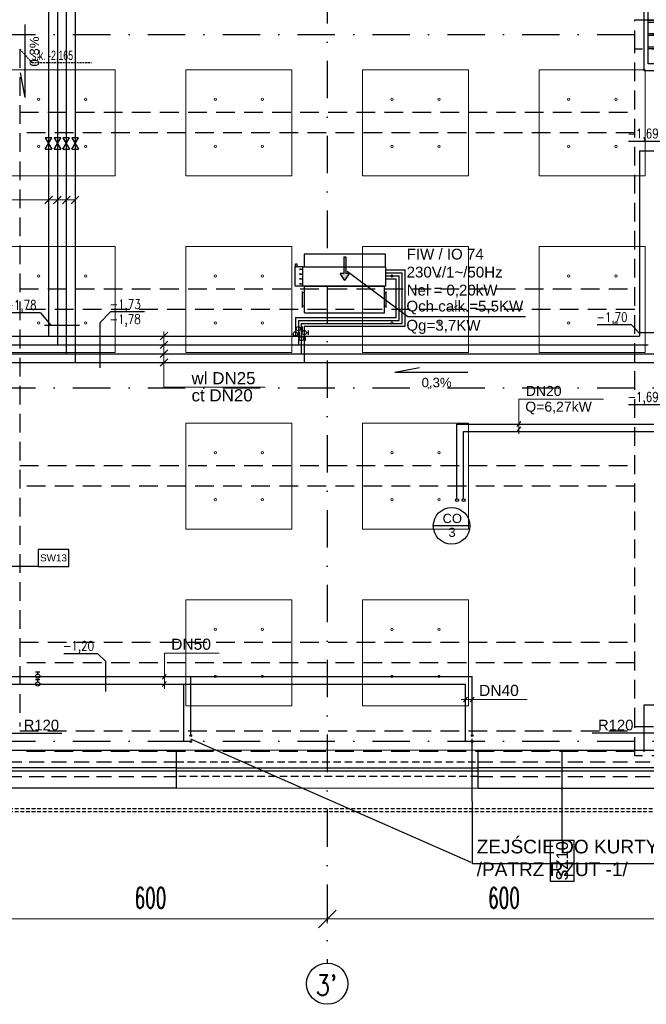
# Model space of a CAD drawing. Header units: centimetres. Extents: x -10702 to 24628, y -4437 to 19798.
# Tile 30 of 92: x 9938 to 11002, y 4553 to 6225. Entities that reach past the tile are written whole.
import ezdxf

# ---------------------------------------------------------------- set-up
doc = ezdxf.new("R2010")
doc.units = ezdxf.units.CM
doc.header["$PDMODE"] = 35
doc.header["$PDSIZE"] = 0.1
for name, pattern in [('Kondygnacja  -0_5$0$HIDDEN', [9.525, 6.35, -3.175]), ('Kondygnacja  -0_5$0$HIDDEN2', [4.7625, 3.175, -1.5875]), ('Osie rzutów$0$DASHDOT2', [12.7, 6.35, -3.175, 0, -3.175]), ('SU Lampy kwadratowe  -1$0$HIDDENX2', [19.05, 12.7, -6.35])]:
    doc.linetypes.add(name, pattern=pattern)
doc.layers.get('0').update_dxf_attribs({"color": 8})
doc.layers.get('DEFPOINTS').update_dxf_attribs({"color": 8})
for name, color, linetype in [('bgde_dodatki powykonawcze', 7, 'Continuous'), ('bgde_w_opis', 2, 'Continuous'), ('KJP_ARMATURA', 2, 'Continuous'), ('KJP_CO_g_powrót', 1, '05_centralne_ogrz_pow'), ('KJP_CO_g_zasilanie', 1, '05_centralne_ogrz_zas'), ('KJP_CO_OPIS', 7, 'Continuous'), ('KJP_CTWL_centrale went opis', 7, 'Continuous'), ('KJP_KK_OPISY MOCY klimakonwektorów', 7, 'Continuous'), ('KJP_KURTYNY POWRÓT', 1, '05_kurtyna_pow'), ('KJP_KURTYNY ZASILANIE', 1, '05_kurtyna_zas'), ('Kondygnacja  -0_5$0$ARCH_ELEMENTY_POWYŻEJ RZUTU', 8, 'Kondygnacja  -0_5$0$HIDDEN2'), ('Kondygnacja  -0_5$0$ARCH_INFO_ODPORNOŚĆ OGNIOWA', 8, 'Continuous'), ('Kondygnacja  -0_5$0$ARCH_INFO_OPISY_PRZEGRODY', 8, 'Continuous'), ('Kondygnacja  -0_5$0$ARCH_INFO_OPISY_PRZEGRODY_IST', 8, 'Continuous'), ('Kondygnacja  -0_5$0$ARCH_KONSTR_POWYŻEJ RZUTU', 8, 'Kondygnacja  -0_5$0$HIDDEN'), ('Kondygnacja  -0_5$0$ARCH_KONSTR_POWYŻEJ RZUTU_IST', 8, 'Kondygnacja  -0_5$0$HIDDEN2'), ('Kondygnacja  -0_5$0$ARCH_KONSTRUKCJA_NIEWIDOCZNA', 8, 'Continuous'), ('Kondygnacja  -0_5$0$ARCH_NIEWIDOK_IST', 8, 'Kondygnacja  -0_5$0$HIDDEN'), ('Kondygnacja  -0_5$0$ARCH_OKŁADZINA', 8, 'Continuous'), ('Kondygnacja  -0_5$0$ARCH_SZKŁO', 8, 'Continuous'), ('Kondygnacja  -0_5$0$ARCH_SŁUPY', 8, 'Continuous'), ('Kondygnacja  -0_5$0$ARCH_WIDOK_IST', 8, 'Continuous'), ('Kondygnacja  -0_5$0$ARCH_ŚLUSARKA_OKNA_IST', 8, 'Continuous'), ('Osie rzutów$0$ARCH_INFO_OSIE_IST', 8, 'Osie rzutów$0$DASHDOT2'), ('Osie rzutów$0$ARCH_INFO_OSIE_OPISY_IST', 8, 'Continuous')]:
    doc.layers.add(name, color=color, linetype=linetype)
for name, color, linetype, lineweight in [('bgde_opis ct 1', 7, 'Continuous', 20), ('bgde_rzędne wl ct', 7, 'Continuous', 25), ('bgde_urządzenia', 3, 'Continuous', 30), ('KJP_CT_kk_powrót', 30, '04_CT_KOMF_POW', 25), ('KJP_CT_kk_zasil', 30, '04_CT_KOMF_ZAS', 25), ('KJP_WL_kk zasil', 150, '04_WL_KOMF_ZAS', 25), ('KJP_WL_kk_powr', 150, '04_WL_KOMF_POW', 25), ('Kondygnacja  -0_5$0$ARCH_WIDOK', 8, 'Continuous', 13), ('Osie rzutów$0$ARCH_INFO_WYMIARY', 8, 'Continuous', 9), ('SU Lampy kwadratowe  -05$0$ARCH_SUFITY_PODWIESZANE', 8, 'Continuous', 9), ('SU Lampy kwadratowe  -1$0$ARCH_SUFITY_PODWIESZANE', 8, 'SU Lampy kwadratowe  -1$0$HIDDENX2', 9)]:
    doc.layers.add(name, color=color, linetype=linetype, lineweight=lineweight)
doc.styles.add('Arial', font='arial.ttf')
doc.styles.add('Kondygnacja  -0_5$0$Arial', font='arial.ttf')
doc.styles.add('Kondygnacja  -0_5$0$BIKTS', font='bikromsw.shx', dxfattribs={"width": 0.8})
doc.styles.add('Kondygnacja  -0_5$0$Standard', font='txt')
doc.styles.add('Osie rzutów$0$ROMANS-250-CM', font='romans.shx', dxfattribs={"width": 0.8, "height": 50})
doc.styles.add('Osie rzutów$0$wymiary_cuprum', font='Romans.shx', dxfattribs={"width": 0.6})
doc.styles.add('st rom', font='Romans.shx', dxfattribs={"width": 0.8})
doc.linetypes.add('04_CT_KOMF_POW', pattern='A,100,-15,["CTKp",Standard,S=10,R=0,X=-10,Y=-5],-35', length=150)
doc.linetypes.add('04_CT_KOMF_ZAS', pattern='A,100,-15,["CTKz",Standard,S=10,R=0,X=-10,Y=-5],-35', length=150)
doc.linetypes.add('04_WL_KOMF_POW', pattern='A,100,-15,["WLKp",Standard,S=10,R=0,X=-10,Y=-5],-35', length=150)
doc.linetypes.add('04_WL_KOMF_ZAS', pattern='A,100,-15,["WLKz",Standard,S=10,R=0,X=-10,Y=-5],-35', length=150)
doc.linetypes.add('05_centralne_ogrz_pow', pattern='A,50,-15,["COp",Standard,S=10,R=0,X=-10,Y=-7.5],-35', length=100)
doc.linetypes.add('05_centralne_ogrz_zas', pattern='A,50,-15,["COz",Standard,S=10,R=0,X=-10,Y=-7.5],-35', length=100)
doc.linetypes.add('05_kurtyna_pow', pattern='A,50,-15,["KPp",Standard,S=10,R=0,X=-10,Y=-7.5],-35', length=100)
doc.linetypes.add('05_kurtyna_zas', pattern='A,50,-15,["KPz",Standard,S=10,R=0,X=-10,Y=-7.5],-35', length=100)
doc.dimstyles.new('Kondygnacja  -0_5$0$ISO-25', dxfattribs={"dimtxt": 2.5, "dimasz": 2.5, "dimexe": 1.25, "dimexo": 0.625, "dimtad": 1, "dimtxsty": 'Kondygnacja  -0_5$0$Standard', "dimcen": 2.5, "dimadec": 0, "dimazin": 0, "dimtfac": 1, "dimtmove": 0, "dimatfit": 3, "dimfxl": 0, "dimarcsym": 0})
doc.dimstyles.new('Osie rzutów$0$ARCH_ CT', dxfattribs={"dimtxt": 20, "dimasz": 20, "dimexe": 12, "dimexo": 20, "dimgap": 5, "dimtad": 1, "dimdec": 1, "dimrnd": 0.5, "dimzin": 9, "dimdsep": 46, "dimtxsty": 'Osie rzutów$0$wymiary_cuprum', "dimblk": 'Osie rzutów$0$_Oblique', "dimcen": 8, "dimdle": 12, "dimclrd": 256, "dimclre": 256, "dimclrt": 55, "dimadec": 1, "dimazin": 0, "dimtfac": 1, "dimtdec": 1, "dimtmove": 1, "dimatfit": 2, "dimldrblk": 'Osie rzutów$0$_Dot', "dimfxl": 0, "dimtolj": 1, "dimtzin": 0, "dimlwd": -1, "dimlwe": -1, "dimarcsym": 0})
pattern_1 = [(45, (-1133.3117, -3177.9858), (-0.6735192, 0.6735192), [])]

# ---------------------------------------------------------------- blocks, each defined once
blk = doc.blocks.new('Osie rzutów$0$_Oblique')
at = {"color": 0, "linetype": 'ByBlock', "lineweight": -2}
blk.add_line((-0.5, -0.5), (0.5, 0.5), dxfattribs=at)
blk = doc.blocks.new('*D82')
at = {"layer": 'DEFPOINTS', "color": 0}
for p in [(10460, 4732.2), (11060, 4732.2), (11060, 4698.3)]:
    blk.add_point(p, dxfattribs=at)
at = {"layer": 'Osie rzutów$0$ARCH_INFO_WYMIARY'}
for p, q in [((10460, 4717.2), (10460, 4690.3)), ((11060, 4717.2), (11060, 4690.3)), ((10452, 4698.3), (11068, 4698.3))]:
    blk.add_line(p, q, dxfattribs=at)
at = {"layer": 'Osie rzutów$0$ARCH_INFO_WYMIARY', "xscale": 30, "yscale": 30, "zscale": 30, "rotation": 180}
blk.add_blockref('Osie rzutów$0$_Oblique', (10460, 4698.3), dxfattribs=at)
at = {"layer": 'Osie rzutów$0$ARCH_INFO_WYMIARY', "xscale": 30, "yscale": 30, "zscale": 30}
blk.add_blockref('Osie rzutów$0$_Oblique', (11060, 4698.3), dxfattribs=at)
at = {"layer": 'Osie rzutów$0$ARCH_INFO_WYMIARY', "color": 55, "insert": (10760, 4733.8), "char_height": 35, "attachment_point": 5, "style": 'Osie rzutów$0$wymiary_cuprum'}
blk.add_mtext('\\A1;600', dxfattribs=at)
blk = doc.blocks.new('Osie rzutów$0$_Dot')
at = {"color": 0, "linetype": 'ByBlock', "lineweight": -2}
blk.add_line((-0.5, 0), (-1, 0), dxfattribs=at)
at = {"color": 0, "linetype": 'ByBlock', "const_width": 0.5}
blk.add_lwpolyline([(-0.25, 0, 1), (0.25, 0, 1)], format="xyb", close=True, dxfattribs=at)
blk = doc.blocks.new('*D83')
at = {"layer": 'DEFPOINTS', "color": 0}
for p in [(9860, 4732.2), (10460, 4732.2), (10460, 4698.3)]:
    blk.add_point(p, dxfattribs=at)
at = {"layer": 'Osie rzutów$0$ARCH_INFO_WYMIARY'}
for p, q in [((9860, 4717.2), (9860, 4690.3)), ((10460, 4717.2), (10460, 4690.3)), ((9852, 4698.3), (10468, 4698.3))]:
    blk.add_line(p, q, dxfattribs=at)
at = {"layer": 'Osie rzutów$0$ARCH_INFO_WYMIARY', "xscale": 30, "yscale": 30, "zscale": 30, "rotation": 180}
blk.add_blockref('Osie rzutów$0$_Oblique', (9860, 4698.3), dxfattribs=at)
at = {"layer": 'Osie rzutów$0$ARCH_INFO_WYMIARY', "xscale": 30, "yscale": 30, "zscale": 30}
blk.add_blockref('Osie rzutów$0$_Oblique', (10460, 4698.3), dxfattribs=at)
at = {"layer": 'Osie rzutów$0$ARCH_INFO_WYMIARY', "color": 55, "insert": (10160, 4733.8), "char_height": 35, "attachment_point": 5, "style": 'Osie rzutów$0$wymiary_cuprum'}
blk.add_mtext('\\A1;600', dxfattribs=at)
blk = doc.blocks.new('SU Lampy kwadratowe  -05$0$moduł sufitu')
at = {"layer": 'SU Lampy kwadratowe  -05$0$ARCH_SUFITY_PODWIESZANE'}
for points in [[(60, -60), (240, -60), (240, -240), (60, -240)], [(360, -60), (540, -60), (540, -240), (360, -240)], [(60, -360), (240, -360), (240, -540), (60, -540)], [(360, -360), (540, -360), (540, -540), (360, -540)]]:
    blk.add_lwpolyline(points, close=True, dxfattribs=at)
for centre in [(110, -110), (190, -110), (410, -110), (490, -110), (110, -190), (190, -190), (410, -190), (490, -190), (110, -410), (190, -410), (410, -410), (490, -410), (110, -490), (190, -490), (410, -490), (490, -490)]:
    blk.add_circle(centre, 2, dxfattribs=at)
blk = doc.blocks.new('SU Lampy kwadratowe  -05')
at = {"layer": 'SU Lampy kwadratowe  -05$0$ARCH_SUFITY_PODWIESZANE'}
for points in [[(10520, 6140), (10700, 6140), (10700, 5960), (10520, 5960)], [(10820, 6140), (11000, 6140), (11000, 5960), (10820, 5960)], [(10520, 5840), (10700, 5840), (10700, 5660), (10520, 5660)], [(10820, 5840), (11000, 5840), (11000, 5660), (10820, 5660)], [(10220, 5540), (10400, 5540), (10400, 5360), (10220, 5360)], [(10520, 5540), (10700, 5540), (10700, 5360), (10520, 5360)], [(10220, 5240), (10400, 5240), (10400, 5060), (10220, 5060)], [(10520, 5240), (10700, 5240), (10700, 5060), (10520, 5060)]]:
    blk.add_lwpolyline(points, close=True, dxfattribs=at)
for centre in [(10570, 6090), (10650, 6090), (10870, 6090), (10950, 6090), (10570, 6010), (10650, 6010), (10870, 6010), (10950, 6010), (10570, 5790), (10650, 5790), (10870, 5790), (10950, 5790), (10570, 5710), (10650, 5710), (10870, 5710), (10950, 5710), (10270, 5490), (10350, 5490), (10570, 5490), (10650, 5490), (10270, 5410), (10350, 5410), (10570, 5410), (10650, 5410), (10270, 5190), (10350, 5190), (10570, 5190), (10650, 5190), (10270, 5110), (10350, 5110), (10570, 5110), (10650, 5110)]:
    blk.add_circle(centre, 2, dxfattribs=at)
at = {"layer": 'SU Lampy kwadratowe  -1$0$ARCH_SUFITY_PODWIESZANE', "ltscale": 2.5}
blk.add_lwpolyline([(10520, 5240), (10700, 5240), (10700, 5060), (10520, 5060)], close=True, dxfattribs=at)
at = {"layer": 'SU Lampy kwadratowe  -05$0$ARCH_SUFITY_PODWIESZANE'}
blk.add_blockref('SU Lampy kwadratowe  -05$0$moduł sufitu', (9860, 6200), dxfattribs=at)
blk = doc.blocks.new('Kondygnacja  -0_5$0$_Dot')
at = {"color": 0, "linetype": 'ByBlock', "lineweight": -2}
blk.add_line((-0.5, 0), (-1, 0), dxfattribs=at)
at = {"color": 0, "linetype": 'ByBlock', "const_width": 0.5}
blk.add_lwpolyline([(-0.25, 0, 1), (0.25, 0, 1)], format="xyb", close=True, dxfattribs=at)
blk = doc.blocks.new('Kondygnacja  -0_5$0$słup_kwadrat')
at = {"layer": 'Kondygnacja  -0_5$0$ARCH_SŁUPY', "lineweight": 40}
h = blk.add_hatch(dxfattribs=at)
h.set_pattern_fill('ANSI31', color=256, scale=0.3, style=0)
h.set_pattern_definition(pattern_1)
h.paths.add_polyline_path([(36, 34), (39, 34), (39, 84), (36, 84)])
h = blk.add_hatch(dxfattribs=at)
h.set_pattern_fill('ANSI31', color=256, scale=0.3, style=0)
h.set_pattern_definition(pattern_1)
h.paths.add_polyline_path([(89, 34), (92, 34), (92, 84), (89, 84)])
h = blk.add_hatch(dxfattribs=at)
h.set_pattern_fill('ANSI31', color=256, scale=0.3, style=0)
h.set_pattern_definition(pattern_1)
h.paths.add_polyline_path([(89, 80), (89, 83), (39, 83), (39, 80)])
h = blk.add_hatch(dxfattribs=at)
h.set_pattern_fill('ANSI31', color=256, scale=0.3, style=0)
h.set_pattern_definition(pattern_1)
h.paths.add_polyline_path([(89, 57.5), (89, 60.5), (39, 60.5), (39, 57.5)])
h = blk.add_hatch(dxfattribs=at)
h.set_pattern_fill('ANSI31', color=256, scale=0.3, style=0)
h.set_pattern_definition(pattern_1)
h.paths.add_polyline_path([(89, 35), (89, 38), (39, 38), (39, 35)])
at = {"layer": 'Kondygnacja  -0_5$0$ARCH_KONSTRUKCJA_NIEWIDOCZNA'}
blk.add_lwpolyline([(119, 109), (119, 9), (9, 9), (9, 109)], close=True, dxfattribs=at)
for points in [[(36, 109), (36, 84)], [(39, 109), (39, 84)], [(62.5, 109), (62.5, 83)], [(65.5, 109), (65.5, 83)], [(89, 109), (89, 84)], [(92, 109), (92, 84)], [(9, 83), (36, 83)], [(9, 80), (36, 80)], [(92, 83), (119, 83)], [(92, 80), (119, 80)], [(9, 60.5), (36, 60.5)], [(9, 57.5), (36, 57.5)], [(92, 60.5), (119, 60.5)], [(92, 57.5), (119, 57.5)], [(9, 38), (36, 38)], [(9, 35), (36, 35)], [(36, 34), (36, 9)], [(39, 34), (39, 9)], [(62.5, 35), (62.5, 9)], [(65.5, 35), (65.5, 9)], [(89, 34), (89, 9)], [(92, 38), (119, 38)], [(92, 35), (119, 35)], [(92, 34), (92, 9)]]:
    blk.add_lwpolyline(points, dxfattribs=at)
at = {"layer": 'Kondygnacja  -0_5$0$ARCH_OKŁADZINA'}
blk.add_lwpolyline([(2, 121), (126, 121), (126, -3), (2, -3)], close=True, dxfattribs=at)
at = {"layer": 'Kondygnacja  -0_5$0$ARCH_SŁUPY', "lineweight": 40}
for p, q in [((39, 60.5), (89, 60.5)), ((89, 57.5), (39, 57.5))]:
    blk.add_line(p, q, dxfattribs=at)
at = {"layer": 'Kondygnacja  -0_5$0$ARCH_SŁUPY', "lineweight": 50, "const_width": 3}
blk.add_lwpolyline([(28.5, 94.5), (99.5, 94.5), (99.5, 23.5), (28.5, 23.5)], close=True, dxfattribs=at)
at = {"layer": 'Kondygnacja  -0_5$0$ARCH_SŁUPY', "lineweight": 40}
for points in [[(36, 84), (39, 84), (39, 34), (36, 34)], [(89, 84), (92, 84), (92, 34), (89, 34)]]:
    blk.add_lwpolyline(points, close=True, dxfattribs=at)
for points in [[(89, 83), (39, 83)], [(39, 80), (89, 80)], [(89, 38), (39, 38)], [(39, 35), (89, 35)]]:
    blk.add_lwpolyline(points, dxfattribs=at)
blk = doc.blocks.new('Kondygnacja  -0_5$0$konstrukcja istniejąca -0.5')
at = {"layer": 'Kondygnacja  -0_5$0$ARCH_KONSTR_POWYŻEJ RZUTU_IST', "ltscale": 10}
for p, q in [((9938, 5017.5), (10981.5, 5017.5)), ((10981.5, 4982.5), (9938, 4982.5))]:
    blk.add_line(p, q, dxfattribs=at)
for points in [[(11138, 6175), (10982, 6175), (10982, 6225), (11138, 6225), (11138, 6175)], [(9938, 6175), (9938, 5025)], [(10982, 5025), (10982, 6175)], [(9938, 6067.9), (10982, 6067.9)], [(10982, 6032.9), (9938, 6032.9)], [(9938, 5767.9), (10982, 5767.9)], [(10982, 5732.9), (9938, 5732.9)], [(9938, 5467.9), (10982, 5467.9)], [(10982, 5432.9), (9938, 5432.9)], [(9938, 5167.9), (10982, 5167.9)], [(10982, 5132.9), (9938, 5132.9)], [(11138, 4975), (10982, 4975), (10982, 5025), (11138, 5025), (11138, 4975)]]:
    blk.add_lwpolyline(points, dxfattribs=at)
at = {"layer": 'Kondygnacja  -0_5$0$ARCH_KONSTR_POWYŻEJ RZUTU_IST'}
blk.add_lwpolyline([(9938, 6175), (9958.7, 6152.5), (10059.8, 6152.5)], dxfattribs=at)
at = {"layer": 'Kondygnacja  -0_5$0$ARCH_KONSTR_POWYŻEJ RZUTU_IST', "style": 'Kondygnacja  -0_5$0$BIKTS', "width": 0.7}
blk.add_text('s.k. -2,165', height=16, dxfattribs=at).set_placement((9958.7, 6156.5))
blk = doc.blocks.new('Osie rzutów')
at = {"layer": 'Osie rzutów$0$ARCH_INFO_OSIE_IST', "ltscale": 10}
for p, q in [((10460, 12510), (10460, 4623.26)), ((4436.04, 6200), (15156.54, 6200)), ((4436.04, 5600), (15156.54, 5600)), ((4436.04, 5000), (15156.54, 5000))]:
    blk.add_line(p, q, dxfattribs=at)
at = {"layer": 'Osie rzutów$0$ARCH_INFO_OSIE_OPISY_IST'}
blk.add_circle((10460, 4588.26), 35, dxfattribs=at)
at = {"layer": 'Osie rzutów$0$ARCH_INFO_OSIE_OPISY_IST', "style": 'Osie rzutów$0$ROMANS-250-CM', "width": 0.8}
blk.add_text("3'", height=35, dxfattribs=at).set_placement((10440.67, 4568.06))
at = {"layer": 'Osie rzutów$0$ARCH_INFO_WYMIARY'}
for base, p1, p2, picture, middle in [((10460, 4698.26), (9860, 4732.19), (10460, 4732.19), '*D83', (10160, 4733.76)), ((11060, 4698.26), (10460, 4732.19), (11060, 4732.19), '*D82', (10760, 4733.76))]:
    dim = blk.add_linear_dim(base=base, p1=p1, p2=p2, dimstyle='Osie rzutów$0$ARCH_ CT', override={"dimtxt": 35, "dimasz": 30, "dimexe": 8, "dimexo": 15, "dimgap": 18, "dimdle": 8}, dxfattribs=at)
    dim.commit()
    dim.dimension.update_dxf_attribs({"geometry": picture, "text_midpoint": middle})

msp = doc.modelspace()

# ---------------------------------------------------------------- hatches: boundary and pattern name
at = {"layer": 'bgde_urządzenia'}
h = msp.add_hatch(color=256, dxfattribs=at)
h.paths.add_polyline_path([(10488.429, 5805.539), (10491.429, 5805.539), (10491.429, 5793.873), (10497.619, 5793.873), (10489.929, 5782.445), (10482.239, 5793.873), (10488.429, 5793.873)])
h.paths.add_polyline_path([(10488.429, 5822.206), (10491.429, 5822.206), (10491.429, 5805.539), (10488.429, 5805.539)])

# ---------------------------------------------------------------- linework, layer by layer
at = {"layer": 'bgde_dodatki powykonawcze'}
for p, q in [((10418.044, 5696.709), (10418.044, 5704.027)), ((10409.612, 5691.523), (10413.044, 5691.523)), ((10413.044, 5687.864), (10413.044, 5695.182)), ((10414.612, 5700.368), (10418.044, 5700.368)), ((10423.044, 5680.008), (10423.044, 5687.326)), ((10424.612, 5693.748), (10428.044, 5693.748)), ((10428.044, 5690.089), (10428.044, 5697.407)), ((10419.612, 5683.667), (10423.044, 5683.667)), ((9972.286, 5117.257), (9964.968, 5117.257)), ((9968.627, 5113.825), (9968.627, 5117.257)), ((9972.286, 5104.126), (9964.968, 5104.126)), ((9968.627, 5100.694), (9968.627, 5104.126))]:
    msp.add_line(p, q, dxfattribs=at)
for centre in [(10411.012, 5700.368), (10406.012, 5691.523), (10416.012, 5683.667), (10421.012, 5693.748), (9968.627, 5110.225), (9968.627, 5097.094)]:
    msp.add_circle(centre, 3.6, dxfattribs=at)
at = {"layer": 'bgde_opis ct 1'}
for p, q in [((10032.002, 5918.988), (9827.033, 5918.988)), ((9993.446, 5925.432), (9980.558, 5912.544)), ((10008.446, 5925.432), (9995.558, 5912.544)), ((10023.446, 5925.432), (10010.558, 5912.544)), ((10038.446, 5925.432), (10025.558, 5912.544)), ((10189.334, 5694.396), (10176.446, 5681.508)), ((10182.89, 5601.215), (10182.89, 5695.643)), ((10189.334, 5679.396), (10176.446, 5666.508)), ((10189.334, 5664.396), (10176.446, 5651.508)), ((10189.334, 5649.396), (10176.446, 5636.508)), ((10182.89, 5601.215), (10354.934, 5601.215))]:
    msp.add_line(p, q, dxfattribs=at)
at = {"layer": 'bgde_rzędne wl ct'}
for p, q in [((9947.227, 6092.903), (9947.227, 6216.893)), ((9947.227, 6092.903), (9939.322, 6134.89)), ((11029.148, 6018.372), (10971.279, 6018.372)), ((9973.09, 5727.369), (9915.22, 5727.369)), ((9973.09, 5727.369), (9990.881, 5706.431)), ((10074.233, 5710.03), (10092.024, 5728.807)), ((10149.893, 5728.807), (10092.024, 5728.807)), ((9980.108, 5706.431), (10039.593, 5706.431)), ((10074.165, 5709.958), (10074.233, 5633.859)), ((10976.327, 5706.819), (10918.458, 5706.819)), ((10989.073, 5694.073), (10976.327, 5706.819)), ((10987.371, 5694.073), (11038.694, 5694.073)), ((10574.761, 5626.604), (10616.748, 5634.508)), ((10574.761, 5626.604), (10698.751, 5626.604)), ((11029.148, 5571.177), (10971.279, 5571.177)), ((10070.641, 5148.591), (10012.771, 5148.591)), ((10083.387, 5135.845), (10070.641, 5148.591)), ((10083.387, 5135.845), (10083.387, 5084.522))]:
    msp.add_line(p, q, dxfattribs=at)
at = {"layer": 'bgde_urządzenia'}
for p, q in [((10421.029, 5827.039), (10421.029, 5805.539)), ((10558.829, 5827.039), (10421.029, 5827.039)), ((10488.429, 5822.206), (10488.429, 5793.873)), ((10488.429, 5822.206), (10491.429, 5822.206)), ((10491.429, 5822.206), (10491.429, 5793.873)), ((10558.829, 5805.539), (10558.829, 5827.039)), ((10418.829, 5805.539), (10405.829, 5805.539)), ((10405.829, 5772.539), (10405.829, 5805.539)), ((10405.829, 5805.539), (10407.329, 5805.539)), ((10406.329, 5805.539), (10406.329, 5810.539)), ((10406.329, 5810.539), (10408.329, 5810.539)), ((10408.329, 5810.539), (10408.329, 5805.539)), ((10413.63, 5802.664), (10413.63, 5800.164)), ((10413.63, 5801.414), (10418.829, 5801.414)), ((10418.829, 5772.539), (10418.829, 5805.539)), ((10418.829, 5805.539), (10421.029, 5805.539)), ((10421.029, 5805.539), (10558.829, 5805.539)), ((10558.829, 5805.539), (10558.829, 5772.539)), ((10413.63, 5794.414), (10413.63, 5791.914)), ((10413.63, 5793.164), (10418.829, 5793.164)), ((10413.63, 5786.164), (10413.63, 5783.664)), ((10413.63, 5784.914), (10418.829, 5784.914)), ((10489.929, 5782.445), (10482.239, 5793.873)), ((10488.429, 5793.873), (10482.239, 5793.873)), ((10489.929, 5782.445), (10497.619, 5793.873)), ((10497.619, 5793.873), (10491.429, 5793.873)), ((10418.829, 5772.539), (10405.829, 5772.539)), ((10413.63, 5777.914), (10413.63, 5775.414)), ((10413.63, 5776.664), (10418.829, 5776.664)), ((10558.829, 5772.539), (10418.829, 5772.539)), ((10421.329, 5727.539), (10421.329, 5772.539)), ((10421.329, 5772.539), (10557.329, 5772.539)), ((10557.329, 5727.539), (10557.329, 5772.539)), ((10418.329, 5736.289), (10418.329, 5763.789)), ((10421.329, 5761.289), (10418.329, 5761.289)), ((10557.329, 5761.289), (10560.329, 5761.289)), ((10560.329, 5736.289), (10560.329, 5763.789)), ((10421.329, 5738.789), (10418.329, 5738.789)), ((10557.329, 5738.789), (10560.329, 5738.789)), ((10421.329, 5727.539), (10557.329, 5727.539))]:
    msp.add_line(p, q, dxfattribs=at)
at = {"layer": 'bgde_w_opis'}
msp.add_line((10704.582, 4793.911), (10228.319, 5003.298), dxfattribs=at)
at = {"layer": 'KJP_ARMATURA', "ltscale": 2}
for p, q in [((9981.243, 6005), (9992.761, 6024.452)), ((9981.243, 6024.452), (9992.761, 6005)), ((9996.243, 6005), (10007.761, 6024.452)), ((9996.243, 6024.452), (10007.761, 6005)), ((10011.243, 6005), (10022.761, 6024.452)), ((10011.243, 6024.452), (10022.761, 6005)), ((10026.243, 6005), (10037.761, 6024.452)), ((10026.243, 6024.452), (10037.761, 6005))]:
    msp.add_line(p, q, dxfattribs=at)
at = {"layer": 'KJP_ARMATURA'}
for points in [[(9992.761, 6024.452), (9981.243, 6024.452)], [(10007.761, 6024.452), (9996.243, 6024.452)], [(10022.761, 6024.452), (10011.243, 6024.452)], [(10037.761, 6024.452), (10026.243, 6024.452)], [(9981.243, 6005), (9981.243, 6005), (9992.761, 6005)], [(9996.243, 6005), (9996.243, 6005), (10007.761, 6005)], [(10011.243, 6005), (10011.243, 6005), (10022.761, 6005)], [(10026.243, 6005), (10026.243, 6005), (10037.761, 6005)]]:
    msp.add_lwpolyline(points, dxfattribs=at)
at = {"layer": 'KJP_CO_g_powrót'}
for p, q in [((10680.303, 5411.879), (10680.303, 5538.494)), ((10680.303, 5538.494), (11283.83, 5538.494)), ((10680.303, 5411.879), (10680.303, 5538.494)), ((10680.303, 5538.494), (11283.83, 5538.494))]:
    msp.add_line(p, q, dxfattribs=at)
for centre in [(10680.493, 5409.178), (10680.493, 5409.178), (10680.493, 5409.178), (10680.493, 5409.178), (10680.493, 5409.178), (10680.493, 5409.178), (10691.499, 5409.178), (10691.499, 5409.178)]:
    msp.add_circle(centre, 2.5, dxfattribs=at)
at = {"layer": 'KJP_CO_g_zasilanie'}
for p, q in [((10691.381, 5412.155), (10691.381, 5525.722)), ((10691.381, 5525.722), (11294.769, 5525.722)), ((10691.381, 5412.155), (10691.381, 5525.722)), ((10691.381, 5525.722), (11294.769, 5525.722))]:
    msp.add_line(p, q, dxfattribs=at)
for centre in [(10680.493, 5409.178), (10680.493, 5409.178), (10691.499, 5409.178), (10691.499, 5409.178), (10691.499, 5409.178), (10691.499, 5409.178), (10691.499, 5409.178), (10691.499, 5409.178)]:
    msp.add_circle(centre, 2.5, dxfattribs=at)
at = {"layer": 'KJP_CO_OPIS', "lineweight": 0}
for p, q in [((10785.115, 5580.809), (10929.138, 5580.809)), ((10785.115, 5521.578), (10785.115, 5580.809)), ((10781.866, 5534.472), (10788.585, 5542.789)), ((10781.866, 5525.686), (10788.585, 5534.003))]:
    msp.add_line(p, q, dxfattribs=at)
at = {"layer": 'KJP_CO_OPIS'}
msp.add_line((10702.196, 5365.635), (10640.125, 5365.635), dxfattribs=at)
msp.add_circle((10671.161, 5365.635), 31.035, dxfattribs=at)
at = {"layer": 'KJP_CT_kk_powrót'}
for p, q in [((10017.002, 7634.032), (10017.002, 5657.952)), ((10558.829, 5795.24), (10587.312, 5795.24)), ((10587.312, 5709.382), (10587.312, 5795.24)), ((10416.012, 5709.382), (10587.312, 5709.382)), ((10416.012, 5709.382), (10416.012, 5657.952)), ((6523.315, 5657.952), (10017.002, 5657.952)), ((10017.002, 5657.952), (11020.124, 5657.952))]:
    msp.add_line(p, q, dxfattribs=at)
at = {"layer": 'KJP_CT_kk_zasil'}
for p, q in [((10032.002, 7644.032), (10032.002, 5642.952)), ((10558.829, 5800.24), (10592.312, 5800.24)), ((10592.312, 5704.382), (10592.312, 5800.24)), ((10421.012, 5704.382), (10592.312, 5704.382)), ((10421.012, 5704.382), (10421.012, 5642.952)), ((6508.315, 5642.952), (10032.002, 5642.952)), ((10032.002, 5642.952), (11035.124, 5642.952))]:
    msp.add_line(p, q, dxfattribs=at)
at = {"layer": 'KJP_CTWL_centrale went opis', "lineweight": 0}
for p, q in [((10183.54, 5149.222), (10276.783, 5149.222)), ((10183.54, 5089.094), (10183.54, 5149.222)), ((10180.181, 5105.308), (10186.899, 5113.624)), ((10180.181, 5092.802), (10186.899, 5101.118)), ((10687.398, 5070.765), (10799.443, 5070.765)), ((10691.232, 5066.607), (10697.95, 5074.923)), ((10702.841, 5066.607), (10709.559, 5074.923))]:
    msp.add_line(p, q, dxfattribs=at)
at = {"layer": 'KJP_KK_OPISY MOCY klimakonwektorów'}
for p, q in [((10493.922, 5798.182), (10596.904, 5721.103)), ((10596.904, 5721.103), (10796.792, 5721.103))]:
    msp.add_line(p, q, dxfattribs=at)
at = {"layer": 'KJP_KURTYNY POWRÓT'}
for p, q in [((9877.231, 5096.96), (10694.591, 5096.96)), ((10216.71, 4999.549), (10216.71, 5096.96)), ((10694.591, 4999.549), (10694.591, 5096.96)), ((10228.319, 4999.549), (10216.71, 4999.549)), ((10228.319, 4999.549), (10223.077, 4999.549)), ((10706.2, 4999.549), (10694.591, 4999.549)), ((10706.2, 4999.549), (10700.958, 4999.549))]:
    msp.add_line(p, q, dxfattribs=at)
at = {"layer": 'KJP_KURTYNY POWRÓT', "ltscale": 2}
for centre in [(10228.319, 5009.549, 4.05), (10228.319, 4999.549, 4.05), (10706.2, 5009.549), (10706.2, 4999.549)]:
    msp.add_circle(centre, 1.5, dxfattribs=at)
at = {"layer": 'KJP_KURTYNY ZASILANIE'}
for p, q in [((9877.505, 5110.091), (10706.2, 5110.091)), ((10228.319, 5009.549), (10228.319, 5110.091)), ((10706.2, 5009.549), (10706.2, 5110.091))]:
    msp.add_line(p, q, dxfattribs=at)
at = {"layer": 'KJP_KURTYNY ZASILANIE', "color": 2, "linetype": 'Continuous'}
for p, q in [((10706.792, 4791.825), (10706.043, 5003.775)), ((11064.616, 4791.825), (10706.792, 4791.825))]:
    msp.add_line(p, q, dxfattribs=at)
at = {"layer": 'KJP_WL_kk zasil'}
for p, q in [((10002.002, 7624.032), (10002.002, 5672.952)), ((10558.829, 5790.24), (10582.312, 5790.24)), ((10582.312, 5714.382), (10582.312, 5790.24)), ((10411.012, 5714.382), (10582.312, 5714.382)), ((10411.012, 5714.382), (10411.012, 5672.952)), ((6538.315, 5672.952), (10002.002, 5672.952)), ((10002.002, 5672.952), (11005.124, 5672.952))]:
    msp.add_line(p, q, dxfattribs=at)
at = {"layer": 'KJP_WL_kk_powr'}
for p, q in [((9987.002, 7614.032), (9987.002, 5687.952)), ((10990.124, 6002.164), (12407.79, 6002.164)), ((10990.124, 6002.164), (10990.124, 5687.952)), ((10558.829, 5785.24), (10577.312, 5785.24)), ((10577.312, 5719.382), (10577.312, 5785.24)), ((10406.012, 5719.382), (10577.312, 5719.382)), ((10406.012, 5719.382), (10406.012, 5687.952)), ((6553.315, 5687.952), (9987.002, 5687.952)), ((9987.002, 5687.952), (10990.124, 5687.952))]:
    msp.add_line(p, q, dxfattribs=at)
at = {"layer": 'Kondygnacja  -0_5$0$ARCH_ELEMENTY_POWYŻEJ RZUTU', "ltscale": 4}
for p, q in [((10204, 4965), (10716, 4965)), ((10716, 4940), (10204, 4940))]:
    msp.add_line(p, q, dxfattribs=at)
at = {"layer": 'Kondygnacja  -0_5$0$ARCH_INFO_OPISY_PRZEGRODY'}
msp.add_lwpolyline([(9969.392, 5296.777), (10021.392, 5296.777), (10021.392, 5325.577), (9969.392, 5325.577), (9969.392, 5296.777)], close=True, dxfattribs=at)
msp.add_lwpolyline([(9969.392, 5296.777), (9902.756, 5296.777)], dxfattribs=at)
at = {"layer": 'Kondygnacja  -0_5$0$ARCH_INFO_OPISY_PRZEGRODY_IST'}
msp.add_lwpolyline([(10858.865, 4831.707), (10878.865, 4831.707), (10878.865, 4761.707), (10838.865, 4761.707), (10838.865, 4831.707), (10858.865, 4831.707), (10858.865, 4985)], dxfattribs=at)
at = {"layer": 'Kondygnacja  -0_5$0$ARCH_NIEWIDOK_IST', "ltscale": 4}
for p, q in [((9916, 4965), (10204, 4965)), ((10716, 4965), (11399, 4965)), ((9916, 4940), (10204, 4940)), ((10716, 4940), (11399, 4940))]:
    msp.add_line(p, q, dxfattribs=at)
at = {"layer": 'Kondygnacja  -0_5$0$ARCH_NIEWIDOK_IST'}
for points in [[(11060, 4880.002), (9844, 4879.998), (9744, 4779.998), (9644, 4879.998), (9644, 4934.998)], [(11060, 4885), (9841.929, 4884.998), (9744, 4787.069), (9649, 4882.069), (9649, 4934.998)]]:
    msp.add_lwpolyline(points, dxfattribs=at)
at = {"layer": 'Kondygnacja  -0_5$0$ARCH_OKŁADZINA'}
msp.add_lwpolyline([(10998, 4982), (10998, 5062), (11122, 5062), (11122, 4982)], dxfattribs=at)
at = {"layer": 'Kondygnacja  -0_5$0$ARCH_SZKŁO'}
for p, q in [((10204, 4955), (10716, 4955)), ((10716, 4949), (10204, 4949))]:
    msp.add_line(p, q, dxfattribs=at)
at = {"layer": 'Kondygnacja  -0_5$0$ARCH_WIDOK', "ltscale": 4}
msp.add_line((10204, 4985), (10716, 4985), dxfattribs=at)
at = {"layer": 'Kondygnacja  -0_5$0$ARCH_WIDOK'}
msp.add_line((10716, 4920), (10204, 4920), dxfattribs=at)
at = {"layer": 'Kondygnacja  -0_5$0$ARCH_WIDOK_IST'}
for p, q in [((9921, 4985), (10204, 4985)), ((10204, 4920), (10204, 4985)), ((10716, 4920), (10716, 4985)), ((10716, 4985), (11404, 4985)), ((10204, 4920), (9916, 4920)), ((10716, 4920), (11404, 4920))]:
    msp.add_line(p, q, dxfattribs=at)
at = {"layer": 'Kondygnacja  -0_5$0$ARCH_ŚLUSARKA_OKNA_IST'}
for p, q in [((10204, 4955), (9916, 4955)), ((10204, 4949), (9916, 4949)), ((11399, 4955), (10716, 4955)), ((11399, 4949), (10716, 4949))]:
    msp.add_line(p, q, dxfattribs=at)

# ---------------------------------------------------------------- block references
at = {"layer": 'Kondygnacja  -0_5$0$ARCH_KONSTR_POWYŻEJ RZUTU'}
msp.add_blockref('Kondygnacja  -0_5$0$konstrukcja istniejąca -0.5', (0, 0), dxfattribs=at)
at = {"layer": 'Kondygnacja  -0_5$0$ARCH_SŁUPY'}
msp.add_blockref('Kondygnacja  -0_5$0$słup_kwadrat', (10996, 6141), dxfattribs=at)
at = {"layer": 'Osie rzutów$0$ARCH_INFO_OSIE_OPISY_IST'}
msp.add_blockref('Osie rzutów', (0, 0), dxfattribs=at)
at = {"layer": 'SU Lampy kwadratowe  -05$0$ARCH_SUFITY_PODWIESZANE'}
msp.add_blockref('SU Lampy kwadratowe  -05', (0, 0), dxfattribs=at)

# ---------------------------------------------------------------- texts
at = {"layer": 'bgde_opis ct 1', "color": 2, "style": 'Arial'}
for s, p in [('wl DN25', (10229.735, 5606.036, -14715.442)), ('ct DN20', (10229.735, 5576.924, -14715.442))]:
    msp.add_text(s, height=20.583, rotation=360, dxfattribs=at).set_placement(p)
at = {"layer": 'bgde_rzędne wl ct', "insert": (9954.934, 6145.497, 2808.826), "char_height": 16, "width": 531.5734, "attachment_point": 1, "rotation": 90, "style": 'Arial'}
msp.add_mtext('0,3%', dxfattribs=at)
at = {"layer": 'bgde_rzędne wl ct', "char_height": 16, "attachment_point": 1}
for s, insert, width, style in [('-1,69', (10970.011, 6039.625, 600), 70.70316, 'st rom'), ('-1,78', (9913.953, 5748.622, 123.721), 70.70316, 'st rom'), ('-1,73', (10090.757, 5750.06), 70.70316, 'st rom'), ('-1,78', (10090.757, 5724.649), 70.70316, 'st rom'), ('-1,70', (10917.19, 5728.072, 300), 70.70316, 'st rom'), ('0,3%', (10620.274, 5616.966, 3032.55), 531.5734, 'Arial'), ('-1,69', (10970.011, 5592.43, 600), 70.70316, 'st rom'), ('-1,20', (10011.504, 5169.844, 300), 70.70316, 'st rom')]:
    msp.add_mtext(s, dxfattribs=dict(at, insert=insert, width=width, style=style))
at = {"layer": 'KJP_CO_OPIS', "style": 'Arial'}
for s, height, p in [('CO', 15.7523, (10655.866, 5370.352)), ('3', 15.752, (10665.799, 5346.814))]:
    msp.add_text(s, height=height, dxfattribs=at).set_placement(p)
at = {"layer": 'KJP_CO_OPIS', "lineweight": 0, "ltscale": 0.5, "char_height": 17.01, "width": 471.22116, "attachment_point": 1, "style": 'Arial'}
for s, insert in [('DN20', (10797.12, 5603.224, 3206.355)), ('Q=6,27kW', (10796.309, 5576.489, 3206.355))]:
    msp.add_mtext(s, dxfattribs=dict(at, insert=insert))
at = {"layer": 'KJP_CTWL_centrale went opis', "lineweight": 0, "ltscale": 0.5, "char_height": 18.9, "width": 523.57906, "attachment_point": 1, "style": 'Arial'}
for s, insert in [('DN50', (10195.14, 5174.127, -4.05)), ('DN40', (10717.8, 5095.67, -4.05))]:
    msp.add_mtext(s, dxfattribs=dict(at, insert=insert))
at = {"layer": 'KJP_KK_OPISY MOCY klimakonwektorów', "char_height": 18.326, "width": 421.7149, "attachment_point": 1, "style": 'Arial'}
for s, insert in [('FIW / IO 74\\P230V/1~/50Hz\\PNel = 0,20kW', (10594.838, 5836.135, -181)), ('Qch całk.=5,5KW', (10594.415, 5747.853, -181)), ('Qg=3,7KW', (10594.415, 5715.374, -181))]:
    msp.add_mtext(s, dxfattribs=dict(at, insert=insert))
at = {"layer": 'KJP_KURTYNY ZASILANIE', "color": 2, "linetype": 'Continuous', "insert": (10713.85, 4832.573, 782.55), "char_height": 23.1, "width": 371.72237, "attachment_point": 1, "style": 'Arial'}
msp.add_mtext('ZEJŚCIE DO KURTYN /PATRZ RZUT -1/', dxfattribs=at)
at = {"layer": 'Kondygnacja  -0_5$0$ARCH_INFO_ODPORNOŚĆ OGNIOWA', "char_height": 18, "width": 53.33252, "attachment_point": 5, "style": 'Kondygnacja  -0_5$0$Arial'}
for insert in [(9974.806, 5042.248), (10949.793, 5042.248)]:
    msp.add_mtext('\\PR120', dxfattribs=dict(at, insert=insert))
at = {"layer": 'Kondygnacja  -0_5$0$ARCH_INFO_OPISY_PRZEGRODY', "insert": (9995.392, 5311.177), "char_height": 12, "width": 52, "attachment_point": 5, "style": 'Kondygnacja  -0_5$0$Arial'}
msp.add_mtext('SW13', dxfattribs=at)
at = {"layer": 'Kondygnacja  -0_5$0$ARCH_INFO_OPISY_PRZEGRODY_IST', "insert": (10858.865, 4796.707), "char_height": 20, "width": 70, "attachment_point": 5, "rotation": 90, "style": 'Kondygnacja  -0_5$0$Arial'}
msp.add_mtext('SZ10', dxfattribs=at)

# ---------------------------------------------------------------- leaders
at = {"layer": 'Kondygnacja  -0_5$0$ARCH_INFO_ODPORNOŚĆ OGNIOWA'}
for points in [[(9897.793, 5013.61), (9935.042, 5013.61), (10009.39, 5013.61)], [(11021.626, 5013.61), (10984.377, 5013.61), (10910.029, 5013.61)]]:
    msp.add_leader(points, dimstyle='Kondygnacja  -0_5$0$ISO-25', override={"dimscale": 5, "dimasz": 2, "dimtad": 0, "dimldrblk": 'Kondygnacja  -0_5$0$_Dot'}, dxfattribs=at)

doc.saveas('drawing.dxf')
